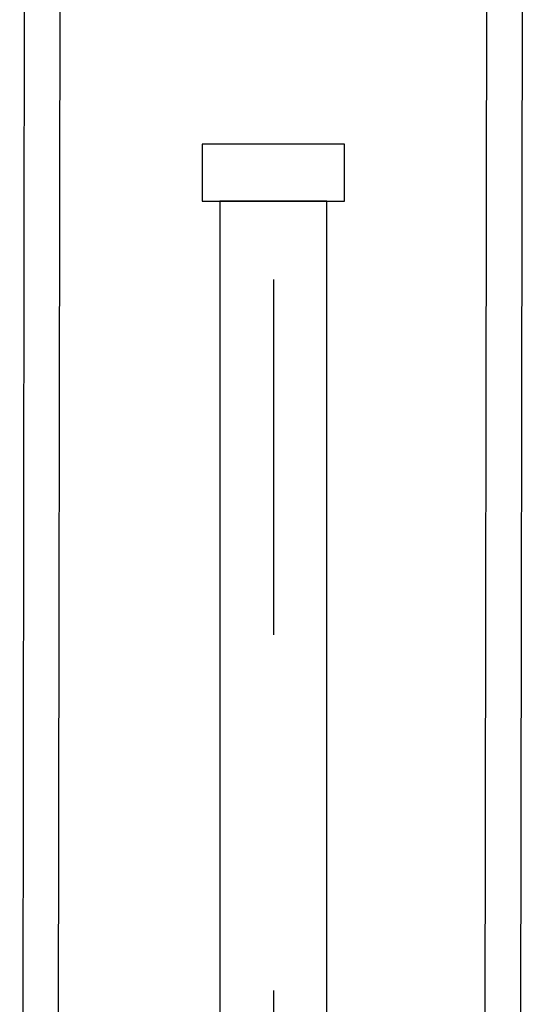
# Model space of a CAD drawing. Header units: metres. Extents: x -912764 to -454925, y -2226138 to -1112338.
# Tile 107 of 256: x -456380.215 to -456380.074, y -1112943.445 to -1112943.168. Entities that reach past the tile are written whole.
import ezdxf

# ---------------------------------------------------------------- set-up
doc = ezdxf.new("R2010")
doc.units = ezdxf.units.M
doc.linetypes.add('DASHDOT2', pattern=[0.375, 0.25, -0.0625, 0, -0.0625])
doc.linetypes.add('SOLID', pattern=[0])
doc.layers.add('025-OSY', color=4, linetype='DASHDOT2')
doc.layers.add('025-ZSvodidlo', color=1, linetype='Continuous')
doc.layers.add('_NOVÝ STAV', color=1, linetype='Continuous', lineweight=30)
doc.layers.add('_NOVÝ STAV - POPISKY KATASTR', color=7, linetype='Continuous', lineweight=30)

# ---------------------------------------------------------------- blocks, each defined once
blk = doc.blocks.new('A$C021ef3a7')
at = {"layer": '025-OSY', "color": 1}
blk.add_line((-0.16276, 0.43432), (-0.16276, -0.81393), dxfattribs=at)
at = {"layer": '025-ZSvodidlo', "color": 1}
for p, q in [((-0.23275, 0.20518), (-0.23409, -0.69553)), ((-0.22275, 0.20517), (-0.22409, -0.69595)), ((-0.10275, 0.20499), (-0.1041, -0.70093)), ((-0.09275, 0.20498), (-0.0941, -0.70134))]:
    blk.add_line(p, q, dxfattribs=at)
for points in [[(-0.14276, 0.12233), (-0.18276, 0.12233), (-0.18276, 0.10633), (-0.14276, 0.10633)], [(-0.14776, 0.10633), (-0.17776, 0.10633), (-0.17776, -0.59938), (-0.14776, -0.59938)]]:
    blk.add_lwpolyline(points, close=True, dxfattribs=at)
blk = doc.blocks.new('A$C4eac8e0d')
at = {"layer": '_NOVÝ STAV', "linetype": 'SOLID'}
blk.add_blockref('A$C021ef3a7', (-0.19789, 0.88074), dxfattribs=at)

msp = doc.modelspace()

# ---------------------------------------------------------------- block references
at = {"layer": '_NOVÝ STAV - POPISKY KATASTR', "lineweight": 50}
msp.add_blockref('A$C4eac8e0d', (-456379.78352, -1112944.20648), dxfattribs=at)

doc.saveas('drawing.dxf')
